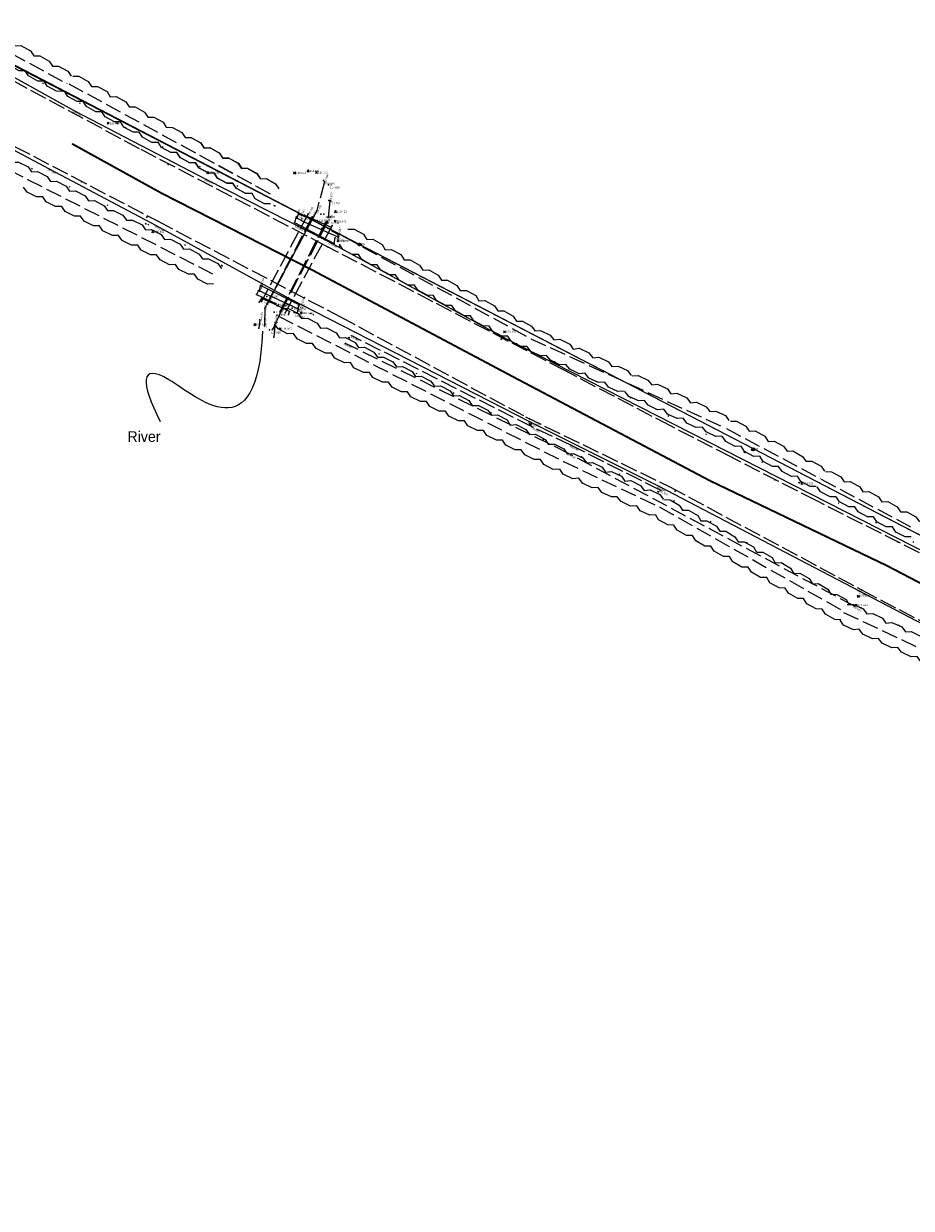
# Model space of a CAD drawing. Header units: metres. Extents: x 652030 to 652905, y 801037 to 801451.
# Tile 4 of 8: x 652214 to 652297, y 801115 to 801226. Entities that reach past the tile are written whole.
import ezdxf

# ---------------------------------------------------------------- set-up
doc = ezdxf.new("R2010")
doc.units = ezdxf.units.M
doc.header["$MEASUREMENT"] = 0
for name, pattern in [('Center line', [100, 100, 0]), ('Dashed 3-1', [2, 1.5, -0.5]), ('Dashed 4-1', [2, 1.6, -0.4]), ('Edge of Bush', [3.846153, -1.282051, -1.282051, 0, -1.282051]), ('Power line', [100, 100, 0])]:
    doc.linetypes.add(name, pattern=pattern)
for name, color, linetype, lineweight, true_color in [('Bank Bottom', 7, 'Continuous', 0, 0xffa500), ('Bank Bottom_Text', 7, 'Continuous', 0, 0xffa500), ('Bank Top', 7, 'Continuous', 0, 0xc7c074), ('Bank Top_Text', 7, 'Continuous', 0, 0xc7c074), ('Dashed Yellow Line', 2, 'Continuous', 0, 0xffff00), ('Electricity Pole', 1, 'Continuous', 0, 0xff0000), ('Electricity Pole_Text', 1, 'Continuous', 0, 0xff0000), ('Hedge', 3, 'Continuous', 0, 0x00ff00), ('Invert Level', 7, 'Continuous', 0, 0xffffff), ('Invert Level_Text', 7, 'Continuous', 0, 0xffffff), ('Overhead Electricity Line', 1, 'Continuous', 0, 0xff0000), ('Path', 7, 'Continuous', 0, 0xa52a2a), ('Path_Text', 7, 'Continuous', 0, 0xa52a2a), ('Road Edge', 7, 'Continuous', 0, 0xff80c0), ('Road Edge_Text', 7, 'Continuous', 0, 0xff80c0), ('Solid White Line', 7, 'Continuous', 0, 0xffffff), ('Spot Level', 7, 'Continuous', 0, 0xffffff), ('Spot Level_Text', 7, 'Continuous', 0, 0xffffff), ('Vegetation Line', 7, 'Continuous', 0, 0x85c929), ('Wall', 7, 'Continuous', 0, 0x8080ff), ('Wall Top', 7, 'Continuous', 0, 0xffffff), ('Wall Top_Text', 7, 'Continuous', 0, 0xffffff), ('Wall_Text', 7, 'Continuous', 0, 0x8080ff)]:
    doc.layers.add(name, color=color, linetype=linetype, lineweight=lineweight, true_color=true_color)
doc.styles.add('0.3mm', font='micross.ttf', dxfattribs={"height": 0.3})
doc.linetypes.add('ZIGZAG', pattern='A,0.0001,-0.2,[131,ltypeshp.shx,S=0.2,R=0,X=-0.2,Y=0],-0.4,[131,ltypeshp.shx,S=0.2,R=180,X=0.2,Y=0],-0.2', length=0.8001)

# ---------------------------------------------------------------- blocks, each defined once
blk = doc.blocks.new('Point')
blk.add_point((0, 0))
blk = doc.blocks.new('Spot Level-Dia cross')
at = {"color": 0}
for p, q in [((-1, 1), (1, -1)), ((-1, -1), (1, 1))]:
    blk.add_line(p, q, dxfattribs=at)
blk = doc.blocks.new('Electricity Pole-Cross circle')
at = {"color": 0}
for p, q in [((-1, 0), (1, 0)), ((0, -1), (0, 1))]:
    blk.add_line(p, q, dxfattribs=at)
blk.add_circle((0, 0), 0.9, dxfattribs=at)
blk = doc.blocks.new('Wall Top-Dot')
at = {"color": 0}
blk.add_line((0, 0.01), (0, 0), dxfattribs=at)

msp = doc.modelspace()

# ---------------------------------------------------------------- linework, layer by layer
at = {"color": 7, "lineweight": 5, "ltscale": 0.5}
msp.add_open_spline([(652236.03, 801197.5), (652235.54, 801186.02), (652224.42, 801196.55), (652224.56, 801192.65), (652226.41, 801189.03)], degree=3, dxfattribs=at)
at = {"layer": 'Bank Bottom', "linetype": 'Dashed 4-1'}
for points in [[(652241.86, 801211.54, 117.87), (652241.08, 801208.73, 118.14), (652236.23, 801199.67, 117.97), (652236.2, 801198.01, 118.16)], [(652242.34, 801209.77, 117.68), (652242.14, 801207.81, 118.02), (652237.69, 801199.21, 118.05), (652237, 801197.73, 118.04)]]:
    msp.add_polyline3d(points, dxfattribs=at)
at = {"layer": 'Bank Bottom', "linetype": 'Dashed 3-1'}
msp.add_polyline3d([(652291.64, 801171.67, 120.93), (652264.75, 801186.03, 118.79), (652243.83, 801196.36, 118.59)], dxfattribs=at)
at = {"layer": 'Bank Top', "linetype": 'Dashed 4-1'}
for p, q in [((652235.78, 801198.57, 118.66), (652235.68, 801197.8, 118.5)), ((652237.22, 801198.33, 118.68), (652237.1, 801196.94, 118.73))]:
    msp.add_line(p, q, dxfattribs=at)
msp.add_polyline3d([(652273.44, 801182.54, 120.52), (652265.06, 801186.76, 120.09), (652261.4, 801188.49, 120), (652244.41, 801197.07, 119.96)], dxfattribs=at)
at = {"layer": 'Bank Top'}
msp.add_point((652241.74, 801211.64, 118.68), dxfattribs=at)
at = {"layer": 'Dashed Yellow Line', "linetype": 'Dashed 4-1'}
for points, elevation in [([(652391.82, 801115.24), (652386.63, 801119.29), (652377.77, 801126.2), (652371.73, 801130.92), (652368.59, 801133.33), (652358.93, 801140.69), (652350.39, 801147.21), (652345.14, 801151.1), (652342.45, 801152.95), (652340.32, 801154.36), (652333.06, 801158.72), (652329.85, 801160.45), (652325.87, 801162.36), (652322.81, 801163.96), (652314.04, 801168.42), (652299.51, 801175.78), (652288.08, 801181.57), (652280.08, 801185.66), (652274.4, 801188.58), (652264.43, 801193.8), (652242, 801205.5), (652224.48, 801214.63), (652212.48, 801221.07)], 131.72), ([(652210.97, 801215.78), (652226.15, 801207.86), (652243.28, 801198.88), (652260.72, 801189.47), (652274.27, 801182.89), (652292.29, 801173.22), (652314.01, 801161.78), (652324.01, 801156.4), (652327.34, 801154.48), (652333.38, 801150.82), (652341.16, 801145.73), (652346.15, 801142.2), (652351.72, 801138.02), (652359.73, 801131.69), (652365.1, 801127.45), (652383.61, 801112.03), (652387.07, 801109.41), (652393.02, 801105.31)], 122.85)]:
    msp.add_lwpolyline(points, dxfattribs=dict(at, elevation=elevation))
at = {"layer": 'Hedge', "linetype": 'Dashed 3-1'}
for p, q in [((652208.87, 801225.54), (652217.66, 801220.74)), ((652217.82, 801220.74), (652226.6, 801215.95)), ((652205.04, 801216.31), (652213.96, 801211.76)), ((652226.6, 801215.95), (652235.39, 801211.15)), ((652228.4, 801214.97), (652237.19, 801210.17)), ((652213.96, 801211.76), (652222.88, 801207.22)), ((652222.88, 801207.22), (652231.8, 801202.67)), ((652243.66, 801206.38, 120.43), (652252.45, 801201.59, 120.43)), ((652252.45, 801201.59, 120.43), (652261.23, 801196.8, 120.43)), ((652237.53, 801198.91, -122.65), (652246.45, 801194.36, -122.65)), ((652261.23, 801196.8, 120.43), (652270.33, 801192.62, 120.43)), ((652246.45, 801194.36, -122.65), (652255.36, 801189.82, -122.65)), ((652270.41, 801192.58, 120.43), (652279.51, 801188.4, 120.43)), ((652255.36, 801189.82, -122.65), (652264.28, 801185.27, -122.65)), ((652279.59, 801188.36, 120.43), (652288.43, 801183.65, 120.43)), ((652264.28, 801185.27, -122.65), (652273.33, 801180.99, -122.65)), ((652288.51, 801183.6, 120.43), (652297.34, 801178.9, 120.43)), ((652273.33, 801180.99, -122.65), (652282.04, 801176.06, -122.65)), ((652282.04, 801176.06, -122.65), (652290.74, 801171.12, -122.65)), ((652290.61, 801171.09, -122.65), (652299.67, 801166.84, -122.65))]:
    msp.add_line(p, q, dxfattribs=at)
at = {"layer": 'Hedge'}
for points in [[(652209.26, 801226.25), (652209.83, 801226.23), (652210.71, 801225.76), (652211.02, 801225.27), (652211.59, 801225.29), (652212.47, 801224.79), (652212.77, 801224.3), (652213.33, 801224.33), (652214.23, 801223.84), (652214.54, 801223.36), (652215.1, 801223.37), (652215.99, 801222.86), (652216.29, 801222.39), (652216.86, 801222.4), (652217.73, 801221.92), (652218.04, 801221.45)], [(652217.26, 801220.02), (652216.69, 801220.03), (652215.81, 801220.51), (652215.51, 801220.99), (652214.93, 801220.99), (652214.06, 801221.47), (652213.74, 801221.94), (652213.18, 801221.95), (652212.31, 801222.42), (652212, 801222.91), (652211.42, 801222.91), (652210.55, 801223.39), (652210.24, 801223.87), (652209.67, 801223.87), (652208.79, 801224.34), (652208.48, 801224.83)], [(652218.21, 801221.45), (652218.78, 801221.44), (652219.66, 801220.96), (652219.97, 801220.48), (652220.54, 801220.49), (652221.42, 801220), (652221.72, 801219.51), (652222.28, 801219.53), (652223.18, 801219.05), (652223.49, 801218.56), (652224.05, 801218.58), (652224.94, 801218.06), (652225.24, 801217.6), (652225.81, 801217.6), (652226.68, 801217.13), (652226.99, 801216.65)], [(652226.21, 801215.23), (652225.64, 801215.23), (652224.76, 801215.71), (652224.45, 801216.19), (652223.88, 801216.2), (652223.01, 801216.67), (652222.69, 801217.15), (652222.12, 801217.15), (652221.26, 801217.63), (652220.94, 801218.11), (652220.37, 801218.11), (652219.5, 801218.59), (652219.19, 801219.07), (652218.62, 801219.07), (652217.74, 801219.55), (652217.43, 801220.03)], [(652205.41, 801217.03), (652205.99, 801217.03), (652206.88, 801216.58), (652207.2, 801216.1), (652207.77, 801216.14), (652208.67, 801215.66), (652208.98, 801215.18), (652209.54, 801215.22), (652210.45, 801214.76), (652210.78, 801214.29), (652211.34, 801214.32), (652212.24, 801213.83), (652212.55, 801213.38), (652213.12, 801213.39), (652214, 801212.94), (652214.33, 801212.48)], [(652226.99, 801216.66), (652227.57, 801216.64), (652228.44, 801216.17), (652228.76, 801215.68), (652229.32, 801215.7), (652230.21, 801215.2), (652230.51, 801214.71), (652231.07, 801214.74), (652231.96, 801214.25), (652232.28, 801213.77), (652232.84, 801213.78), (652233.72, 801213.27), (652234.03, 801212.81), (652234.59, 801212.81), (652235.46, 801212.33), (652235.77, 801211.86)], [(652228.79, 801215.68), (652229.36, 801215.66), (652230.24, 801215.19), (652230.55, 801214.7), (652231.12, 801214.72), (652232, 801214.22), (652232.3, 801213.73), (652232.86, 801213.76), (652233.76, 801213.27), (652234.07, 801212.79), (652234.63, 801212.8), (652235.52, 801212.29), (652235.82, 801211.82), (652236.39, 801211.83), (652237.26, 801211.35), (652237.57, 801210.88)], [(652235, 801210.44), (652234.42, 801210.44), (652233.55, 801210.92), (652233.24, 801211.4), (652232.66, 801211.4), (652231.8, 801211.88), (652231.47, 801212.35), (652230.91, 801212.36), (652230.04, 801212.83), (652229.73, 801213.32), (652229.16, 801213.32), (652228.29, 801213.8), (652227.97, 801214.28), (652227.41, 801214.28), (652226.53, 801214.75), (652226.22, 801215.24)], [(652236.79, 801209.45), (652236.22, 801209.46), (652235.34, 801209.94), (652235.04, 801210.42), (652234.46, 801210.42), (652233.59, 801210.9), (652233.27, 801211.37), (652232.71, 801211.38), (652231.84, 801211.85), (652231.53, 801212.34), (652230.95, 801212.34), (652230.08, 801212.82), (652229.77, 801213.3), (652229.2, 801213.3), (652228.32, 801213.77), (652228.01, 801214.26)], [(652214.33, 801212.48), (652214.9, 801212.49), (652215.79, 801212.03), (652216.12, 801211.56), (652216.69, 801211.59), (652217.58, 801211.12), (652217.9, 801210.64), (652218.46, 801210.68), (652219.37, 801210.22), (652219.69, 801209.74), (652220.25, 801209.78), (652221.15, 801209.29), (652221.47, 801208.83), (652222.04, 801208.85), (652222.92, 801208.4), (652223.24, 801207.93)], [(652222.51, 801206.49), (652221.93, 801206.48), (652221.04, 801206.93), (652220.72, 801207.4), (652220.15, 801207.39), (652219.27, 801207.84), (652218.93, 801208.31), (652218.37, 801208.3), (652217.49, 801208.75), (652217.16, 801209.22), (652216.59, 801209.21), (652215.7, 801209.66), (652215.38, 801210.13), (652214.81, 801210.12), (652213.92, 801210.57), (652213.59, 801211.04)], [(652223.25, 801207.94), (652223.82, 801207.94), (652224.71, 801207.49), (652225.04, 801207.01), (652225.61, 801207.05), (652226.5, 801206.57), (652226.82, 801206.1), (652227.38, 801206.14), (652228.28, 801205.68), (652228.61, 801205.2), (652229.17, 801205.23), (652230.07, 801204.74), (652230.39, 801204.29), (652230.95, 801204.31), (652231.84, 801203.86), (652232.16, 801203.39)], [(652231.43, 801201.95), (652230.85, 801201.93), (652229.96, 801202.39), (652229.64, 801202.86), (652229.07, 801202.85), (652228.18, 801203.3), (652227.85, 801203.76), (652227.29, 801203.75), (652226.4, 801204.2), (652226.08, 801204.68), (652225.51, 801204.66), (652224.62, 801205.12), (652224.3, 801205.59), (652223.73, 801205.57), (652222.84, 801206.02), (652222.51, 801206.5)]]:
    msp.add_lwpolyline(points, dxfattribs=at)
for points, elevation in [([(652244.05, 801207.09), (652244.62, 801207.08), (652245.5, 801206.6), (652245.81, 801206.12), (652246.38, 801206.14), (652247.26, 801205.64), (652247.56, 801205.15), (652248.12, 801205.18), (652249.02, 801204.69), (652249.33, 801204.2), (652249.89, 801204.22), (652250.78, 801203.71), (652251.08, 801203.24), (652251.65, 801203.25), (652252.52, 801202.77), (652252.83, 801202.29)], 120.43), ([(652252.05, 801200.87), (652251.48, 801200.88), (652250.6, 801201.35), (652250.3, 801201.84), (652249.72, 801201.84), (652248.85, 801202.31), (652248.53, 801202.79), (652247.97, 801202.8), (652247.1, 801203.27), (652246.79, 801203.75), (652246.21, 801203.75), (652245.34, 801204.24), (652245.03, 801204.72), (652244.46, 801204.71), (652243.58, 801205.19), (652243.27, 801205.68)], 120.43), ([(652252.83, 801202.3), (652253.41, 801202.29), (652254.28, 801201.81), (652254.6, 801201.32), (652255.17, 801201.34), (652256.05, 801200.84), (652256.35, 801200.36), (652256.91, 801200.38), (652257.8, 801199.9), (652258.12, 801199.41), (652258.68, 801199.43), (652259.56, 801198.91), (652259.87, 801198.45), (652260.43, 801198.45), (652261.3, 801197.97), (652261.62, 801197.5)], 120.43), ([(652260.84, 801196.08), (652260.26, 801196.08), (652259.39, 801196.56), (652259.08, 801197.04), (652258.51, 801197.04), (652257.64, 801197.52), (652257.32, 801197.99), (652256.75, 801198), (652255.88, 801198.48), (652255.57, 801198.96), (652255, 801198.96), (652254.13, 801199.44), (652253.82, 801199.92), (652253.25, 801199.92), (652252.37, 801200.4), (652252.06, 801200.88)], 120.43), ([(652237.9, 801199.63), (652238.47, 801199.63), (652239.36, 801199.18), (652239.69, 801198.7), (652240.25, 801198.73), (652241.15, 801198.26), (652241.47, 801197.78), (652242.02, 801197.82), (652242.93, 801197.36), (652243.26, 801196.89), (652243.82, 801196.92), (652244.72, 801196.43), (652245.04, 801195.97), (652245.6, 801195.99), (652246.49, 801195.54), (652246.81, 801195.08)], -122.65), ([(652246.07, 801193.63), (652245.5, 801193.62), (652244.61, 801194.07), (652244.29, 801194.55), (652243.72, 801194.53), (652242.83, 801194.98), (652242.5, 801195.45), (652241.94, 801195.44), (652241.05, 801195.89), (652240.73, 801196.36), (652240.16, 801196.35), (652239.27, 801196.8), (652238.95, 801197.28), (652238.38, 801197.26), (652237.49, 801197.71), (652237.16, 801198.18)], -122.65), ([(652261.57, 801197.53), (652262.14, 801197.56), (652263.05, 801197.14), (652263.4, 801196.68), (652263.96, 801196.74), (652264.88, 801196.3), (652265.21, 801195.83), (652265.77, 801195.9), (652266.69, 801195.48), (652267.04, 801195.01), (652267.6, 801195.07), (652268.52, 801194.62), (652268.85, 801194.18), (652269.42, 801194.22), (652270.32, 801193.8), (652270.66, 801193.35)], 120.43), ([(652269.99, 801191.88), (652269.41, 801191.84), (652268.51, 801192.26), (652268.17, 801192.72), (652267.59, 801192.68), (652266.69, 801193.09), (652266.34, 801193.55), (652265.78, 801193.51), (652264.88, 801193.93), (652264.53, 801194.39), (652263.96, 801194.35), (652263.06, 801194.77), (652262.71, 801195.23), (652262.15, 801195.18), (652261.24, 801195.6), (652260.89, 801196.06)], 120.43), ([(652246.81, 801195.08), (652247.39, 801195.08), (652248.28, 801194.63), (652248.61, 801194.16), (652249.17, 801194.19), (652250.07, 801193.72), (652250.38, 801193.24), (652250.94, 801193.28), (652251.85, 801192.82), (652252.18, 801192.34), (652252.74, 801192.38), (652253.64, 801191.89), (652253.95, 801191.43), (652254.52, 801191.45), (652255.4, 801191), (652255.73, 801190.53)], -122.65), ([(652254.99, 801189.09), (652254.42, 801189.08), (652253.53, 801189.53), (652253.21, 801190), (652252.63, 801189.99), (652251.75, 801190.44), (652251.42, 801190.91), (652250.85, 801190.89), (652249.97, 801191.35), (652249.65, 801191.82), (652249.07, 801191.8), (652248.19, 801192.26), (652247.86, 801192.73), (652247.3, 801192.71), (652246.4, 801193.17), (652246.08, 801193.64)], -122.65), ([(652270.75, 801193.31), (652271.32, 801193.34), (652272.23, 801192.92), (652272.58, 801192.46), (652273.14, 801192.52), (652274.06, 801192.08), (652274.39, 801191.62), (652274.95, 801191.68), (652275.87, 801191.26), (652276.22, 801190.79), (652276.78, 801190.85), (652277.7, 801190.4), (652278.03, 801189.96), (652278.6, 801190), (652279.5, 801189.58), (652279.84, 801189.13)], 120.43), ([(652279.17, 801187.66), (652278.59, 801187.62), (652277.69, 801188.04), (652277.35, 801188.5), (652276.77, 801188.46), (652275.87, 801188.88), (652275.52, 801189.33), (652274.96, 801189.29), (652274.06, 801189.71), (652273.71, 801190.17), (652273.14, 801190.13), (652272.24, 801190.55), (652271.89, 801191.01), (652271.33, 801190.96), (652270.42, 801191.38), (652270.07, 801191.84)], 120.43), ([(652255.73, 801190.54), (652256.31, 801190.54), (652257.2, 801190.09), (652257.52, 801189.61), (652258.09, 801189.65), (652258.99, 801189.17), (652259.3, 801188.69), (652259.86, 801188.73), (652260.77, 801188.27), (652261.1, 801187.8), (652261.66, 801187.83), (652262.56, 801187.34), (652262.87, 801186.89), (652263.44, 801186.9), (652264.32, 801186.45), (652264.65, 801185.99)], -122.65), ([(652263.91, 801184.54), (652263.34, 801184.53), (652262.45, 801184.98), (652262.13, 801185.46), (652261.55, 801185.44), (652260.67, 801185.9), (652260.33, 801186.36), (652259.77, 801186.35), (652258.89, 801186.8), (652258.56, 801187.28), (652257.99, 801187.26), (652257.11, 801187.72), (652256.78, 801188.19), (652256.21, 801188.17), (652255.32, 801188.62), (652255, 801189.1)], -122.65), ([(652279.97, 801189.07), (652280.55, 801189.06), (652281.43, 801188.6), (652281.75, 801188.11), (652282.31, 801188.14), (652283.2, 801187.65), (652283.51, 801187.16), (652284.07, 801187.19), (652284.97, 801186.72), (652285.29, 801186.23), (652285.85, 801186.26), (652286.74, 801185.75), (652287.05, 801185.29), (652287.61, 801185.3), (652288.49, 801184.83), (652288.8, 801184.36)], 120.43), ([(652288.04, 801182.93), (652287.47, 801182.93), (652286.59, 801183.4), (652286.27, 801183.88), (652285.7, 801183.87), (652284.83, 801184.34), (652284.5, 801184.81), (652283.94, 801184.81), (652283.06, 801185.28), (652282.74, 801185.76), (652282.17, 801185.75), (652281.3, 801186.22), (652280.98, 801186.7), (652280.41, 801186.69), (652279.53, 801187.16), (652279.21, 801187.64)], 120.43), ([(652264.63, 801186), (652265.2, 801186.02), (652266.11, 801185.6), (652266.45, 801185.13), (652267.01, 801185.18), (652267.92, 801184.73), (652268.25, 801184.27), (652268.81, 801184.32), (652269.73, 801183.89), (652270.07, 801183.42), (652270.63, 801183.47), (652271.54, 801183.01), (652271.87, 801182.56), (652272.44, 801182.6), (652273.33, 801182.17), (652273.67, 801181.72)], -122.65), ([(652272.98, 801180.25), (652272.4, 801180.22), (652271.5, 801180.65), (652271.17, 801181.11), (652270.59, 801181.08), (652269.7, 801181.51), (652269.35, 801181.96), (652268.79, 801181.94), (652267.89, 801182.36), (652267.55, 801182.83), (652266.98, 801182.79), (652266.08, 801183.22), (652265.75, 801183.69), (652265.18, 801183.65), (652264.27, 801184.08), (652263.94, 801184.54)], -122.65), ([(652288.89, 801184.32), (652289.46, 801184.31), (652290.34, 801183.84), (652290.66, 801183.36), (652291.23, 801183.38), (652292.12, 801182.89), (652292.42, 801182.41), (652292.98, 801182.44), (652293.88, 801181.96), (652294.2, 801181.48), (652294.76, 801181.51), (652295.65, 801181), (652295.96, 801180.54), (652296.53, 801180.55), (652297.4, 801180.08), (652297.72, 801179.61)], 120.43), ([(652296.96, 801178.18), (652296.38, 801178.18), (652295.5, 801178.64), (652295.19, 801179.12), (652294.61, 801179.12), (652293.74, 801179.59), (652293.42, 801180.06), (652292.85, 801180.06), (652291.98, 801180.53), (652291.66, 801181), (652291.09, 801181), (652290.21, 801181.47), (652289.9, 801181.95), (652289.33, 801181.94), (652288.44, 801182.41), (652288.13, 801182.89)], 120.43), ([(652273.73, 801181.69), (652274.3, 801181.67), (652275.17, 801181.18), (652275.48, 801180.69), (652276.04, 801180.7), (652276.92, 801180.19), (652277.21, 801179.7), (652277.77, 801179.71), (652278.66, 801179.21), (652278.97, 801178.72), (652279.53, 801178.73), (652280.4, 801178.2), (652280.7, 801177.73), (652281.27, 801177.72), (652282.13, 801177.24), (652282.43, 801176.75)], -122.65), ([(652281.63, 801175.35), (652281.06, 801175.36), (652280.19, 801175.85), (652279.89, 801176.34), (652279.32, 801176.35), (652278.46, 801176.84), (652278.14, 801177.32), (652277.58, 801177.33), (652276.72, 801177.82), (652276.41, 801178.31), (652275.84, 801178.32), (652274.98, 801178.81), (652274.67, 801179.3), (652274.11, 801179.31), (652273.23, 801179.8), (652272.93, 801180.29)], -122.65), ([(652282.44, 801176.76), (652283.01, 801176.74), (652283.88, 801176.25), (652284.18, 801175.76), (652284.75, 801175.77), (652285.63, 801175.25), (652285.92, 801174.76), (652286.48, 801174.78), (652287.37, 801174.28), (652287.67, 801173.79), (652288.23, 801173.8), (652289.11, 801173.27), (652289.41, 801172.8), (652289.97, 801172.79), (652290.84, 801172.3), (652291.14, 801171.82)], -122.65), ([(652290.34, 801170.41), (652289.77, 801170.42), (652288.9, 801170.92), (652288.6, 801171.4), (652288.02, 801171.42), (652287.16, 801171.91), (652286.85, 801172.39), (652286.29, 801172.4), (652285.43, 801172.89), (652285.12, 801173.38), (652284.55, 801173.39), (652283.68, 801173.88), (652283.38, 801174.37), (652282.81, 801174.37), (652281.94, 801174.87), (652281.64, 801175.35)], -122.65), ([(652290.95, 801171.83), (652291.53, 801171.85), (652292.43, 801171.42), (652292.78, 801170.96), (652293.34, 801171.01), (652294.25, 801170.57), (652294.58, 801170.1), (652295.14, 801170.16), (652296.06, 801169.73), (652296.41, 801169.26), (652296.96, 801169.32), (652297.88, 801168.85), (652298.21, 801168.41), (652298.78, 801168.45), (652299.67, 801168.03), (652300.01, 801167.57)], -122.65), ([(652299.33, 801166.1), (652298.75, 801166.07), (652297.85, 801166.5), (652297.51, 801166.96), (652296.94, 801166.93), (652296.04, 801167.35), (652295.69, 801167.8), (652295.13, 801167.77), (652294.23, 801168.2), (652293.89, 801168.66), (652293.32, 801168.62), (652292.42, 801169.05), (652292.08, 801169.51), (652291.52, 801169.47), (652290.61, 801169.9), (652290.27, 801170.36)], -122.65)]:
    msp.add_lwpolyline(points, dxfattribs=dict(at, elevation=elevation))
at = {"layer": 'Overhead Electricity Line', "linetype": 'ZIGZAG', "elevation": 131.94}
msp.add_lwpolyline([(652609.35, 801049.68), (652571.41, 801065.39), (652525.58, 801074.23), (652478.29, 801085.27), (652428.78, 801101.07), (652402.76, 801113.41), (652373.43, 801131.59), (652339.16, 801156.8), (652315.71, 801169.04), (652282.13, 801186.45), (652245.15, 801205.65), (652203.42, 801227.3), (652160.01, 801249.96), (652114.38, 801274.01), (652074.18, 801294.57), (652031.52, 801314.71), (652030.02, 801314.95)], dxfattribs=at)
at = {"layer": 'Overhead Electricity Line', "linetype": 'Power line', "ltscale": 0.5}
msp.add_polyline3d([(652609.4, 801049.63, 131.84), (652571.45, 801065.52, 130.12), (652525.58, 801074.23, 127.58), (652478.31, 801085.26, 125.38), (652428.67, 801101.11, 126.07), (652402.69, 801113.4, 125.35), (652373.4, 801131.6, 124.24), (652339.14, 801156.82, 123.07), (652315.69, 801169.05, 122.7), (652282.13, 801186.45, 121.24), (652245.24, 801205.59, 120.41), (652203.41, 801227.22, 120.11), (652159.93, 801250, 120.82), (652114.35, 801274.07, 121.56), (652074.23, 801294.55, 122.3), (652031.96, 801314.61, 123.13), (652030.74, 801314.88, 123.06)], dxfattribs=at)
at = {"layer": 'Path', "linetype": 'Dashed 4-1'}
for p, q in [((652240.68, 801208.24, 118.25), (652236.46, 801200.09, 118.26)), ((652241.93, 801207.72, 118.15), (652237.68, 801199.3, 118.24))]:
    msp.add_line(p, q, dxfattribs=at)
at = {"layer": 'Path', "linetype": 'Continuous'}
for points in [[(652239.18, 801208.22, 120.55), (652239.04, 801207.7, 120.54), (652242.76, 801205.75, 120.5), (652242.86, 801206.27, 120.51)], [(652239.38, 801199.61, 120.52), (652239.47, 801199.99, 120.51), (652235.83, 801201.78, 120.58), (652235.72, 801201.34, 120.59)]]:
    msp.add_polyline3d(points, dxfattribs=at)
at = {"layer": 'Road Edge', "linetype": 'Center line'}
for points in [[(652323.77, 801163.82, 122.71), (652315.06, 801168.36, 122.35), (652297.17, 801177.29, 121.84), (652258.59, 801196.94, 120.16), (652242.38, 801205.82, 120.43), (652230.73, 801211.76, 120.47), (652218.46, 801218.13, 120.57), (652210.33, 801222.63, 120.46), (652198.6, 801228.95, 120.14), (652172.27, 801242.88, 120.42), (652160.55, 801248.88, 120.98), (652155.91, 801251.28, 121.04), (652139.68, 801259.52, 121.02), (652119.37, 801269.96, 121.42), (652096.01, 801281.76, 121.82), (652074.32, 801292.81, 122.44), (652050.9, 801304.13, 122.95), (652034.27, 801311.6, 123.25)], [(652380.09, 801114.48, 125.16), (652362.39, 801129.15, 124.06), (652350.44, 801138.65, 123.5), (652347.75, 801140.77, 123.46), (652345.03, 801142.84, 123.41), (652340.96, 801145.78, 123.28), (652336.81, 801148.59, 123.16), (652332.57, 801151.29, 123.04), (652328.26, 801153.86, 122.91), (652323.88, 801156.3, 122.79), (652318.65, 801159.17, 122.61), (652292.11, 801173.08, 121.69), (652273.27, 801182.92, 120.62), (652261.14, 801189, 120.09), (652238.47, 801200.62, 120.48), (652226.07, 801207.4, 120.61), (652216.02, 801212.73, 120.59), (652202.24, 801219.96, 120.42)]]:
    msp.add_polyline3d(points, dxfattribs=at)
at = {"layer": 'Solid White Line', "color": 7, "linetype": 'Continuous', "lineweight": 35}
msp.add_polyline3d([(652317.29, 801163.66, 122.65), (652294.65, 801175.47, 121.86), (652278.04, 801183.44, 120.94), (652259.54, 801193.23, 120.18), (652240.7, 801203.23, 120.54), (652226.5, 801210.47, 120.68), (652218.19, 801215.06, 120.67)], dxfattribs=at)
at = {"layer": 'Vegetation Line', "linetype": 'Edge of Bush'}
for points in [[(652237.19, 801209.27, 120.57), (652222.41, 801217.01, 120.61), (652204.14, 801226.79, 120.14), (652198.87, 801229.63, 120), (652172.6, 801243.73, 120.21), (652160.79, 801249.79, 120.78), (652156.56, 801252.17, 120.99), (652155.93, 801251.91, 121), (652149.83, 801254.46, 121.12), (652117, 801272.67, 121.63), (652116.87, 801272.98, 121.48)], [(652232.24, 801203.64, 120.44), (652225.08, 801207.6, 120.61), (652211.29, 801214.23, 120.34), (652202.45, 801219.19, 120.22), (652189.91, 801226.04, 120.13), (652174.75, 801233.86, 120.2), (652166.25, 801238.42, 120.68), (652153.59, 801244.08, 120.88), (652134.88, 801254.17, 120.9), (652126.59, 801257.97, 121.08)], [(652350.62, 801148.07, 123.46), (652343.83, 801152.21, 123.41), (652343, 801154.03, 123.27), (652337.95, 801156.66, 123.09), (652324.47, 801163.9, 122.67), (652314.48, 801168.93, 122.33), (652297.2, 801177.67, 121.86), (652286.46, 801183.26, 121.14), (652281.32, 801186.1, 120.77), (652258.56, 801196.97, 120.16), (652243.26, 801205.46, 120.44), (652243.66, 801206.38, 120.43)], [(652390.88, 801103.78, 125.26), (652378.38, 801114.09, 124.87), (652377.54, 801115.75, 124.89), (652359.91, 801129.87, 123.78), (652360.25, 801130.81, 123.87), (652351.38, 801137.91, 123.53), (652350.1, 801137.67, 123.57), (652323.51, 801155.49, 122.72), (652319.8, 801158.07, 122.46), (652317.99, 801158.87, 122.68), (652317.32, 801159.84, 122.55), (652291.85, 801171.71, 121.43), (652273.22, 801182.41, 120.52), (652261.01, 801187.97, 119.87), (652244.16, 801196.87, 119.95), (652240.57, 801199.18, 120.36)]]:
    msp.add_polyline3d(points, dxfattribs=at)
at = {"layer": 'Wall', "linetype": 'Dashed 4-1'}
for p, q in [((652240.3, 801208.53, 118.74), (652235.92, 801200.29, 118.77)), ((652240.89, 801208.35, 118.63), (652236.43, 801200, 118.68)), ((652241.99, 801207.7, 118.17), (652237.67, 801199.38, 118.79)), ((652242.57, 801207.42, 117.89), (652238.14, 801199.22, 118.74))]:
    msp.add_line(p, q, dxfattribs=at)
at = {"layer": 'Wall', "linetype": 'Continuous'}
msp.add_line((652239.97, 801208.4, 120), (652242.48, 801207.26, 119.86), dxfattribs=at)
for points in [[(652242.57, 801206.92, 120.57), (652243.09, 801206.62, 120.66), (652243.12, 801206.32, 120.4), (652239.97, 801207.75, 120.55), (652239.25, 801208.13, 120.54), (652239.42, 801208.49, 120.36), (652240.09, 801208.23, 120.19)], [(652238.99, 801199.27, 120.66), (652239.27, 801199.21, 120.67), (652239.41, 801199.58, 120.52), (652235.64, 801201.34, 120.6), (652235.45, 801200.96, 120.56), (652237.29, 801200.11, 120.59)], [(652238.47, 801199.08, 119.61), (652238.55, 801199.36, 120.13), (652236.36, 801200.42, 120.22), (652235.94, 801200.57, 120.25), (652235.7, 801200.23, 119.81)]]:
    msp.add_polyline3d(points, dxfattribs=at)

# ---------------------------------------------------------------- block references
at = {"layer": 'Bank Bottom_Text', "linetype": 'Continuous'}
for p in [(652241.86, 801211.54, 117.87), (652242.34, 801209.77, 117.68), (652241.08, 801208.73, 118.14), (652242.14, 801207.81, 118.02), (652236.23, 801199.67, 117.97), (652237.69, 801199.21, 118.05), (652236.2, 801198.01, 118.16), (652237, 801197.73, 118.04), (652243.83, 801196.36, 118.59), (652264.75, 801186.03, 118.79), (652291.64, 801171.67, 120.93)]:
    msp.add_blockref('Point', p, dxfattribs=at)
at = {"layer": 'Bank Top_Text', "linetype": 'Continuous'}
for p in [(652241.74, 801211.64, 118.68), (652235.68, 801197.8, 118.5), (652235.78, 801198.57, 118.66), (652237.22, 801198.33, 118.68), (652237.1, 801196.94, 118.73), (652244.41, 801197.07, 119.96), (652261.4, 801188.49, 120), (652265.06, 801186.76, 120.09), (652273.44, 801182.54, 120.52)]:
    msp.add_blockref('Point', p, dxfattribs=at)
at = {"layer": 'Dashed Yellow Line', "linetype": 'Continuous'}
for p in [(652218.17, 801218.05, 120.58), (652227.17, 801213.17, 120.54), (652219.03, 801211.53, 120.62), (652225.16, 801208.22, 120.63), (652242.18, 801205.4, 120.45), (652239.98, 801200.66, 120.47), (652258.45, 801196.77, 120.17), (652261.1, 801189.26, 120.13), (652284.16, 801183.56, 121.11), (652274.79, 801182.49, 120.7), (652295.72, 801177.7, 121.77), (652292.29, 801173.22, 121.72)]:
    msp.add_blockref('Point', p, dxfattribs=at)
at = {"layer": 'Electricity Pole', "color": 7, "linetype": 'Continuous', "lineweight": -3, "true_color": 0xffffff, "xscale": 0.1500000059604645, "yscale": 0.1500000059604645}
for p in [(652245.15, 801205.65, 120.52), (652282.1, 801186.41, 121.25)]:
    msp.add_blockref('Electricity Pole-Cross circle', p, dxfattribs=at)
at = {"layer": 'Electricity Pole', "linetype": 'Continuous'}
for p in [(652245.15, 801205.65, 120.52), (652282.1, 801186.41, 121.25)]:
    msp.add_blockref('Point', p, dxfattribs=at)
at = {"layer": 'Invert Level', "linetype": 'Continuous'}
for p in [(652242.22, 801211.26, 117.7), (652242.26, 801209.77, 117.76), (652241.77, 801208.5, 117.89), (652237.11, 801199.29, 118.08), (652236.68, 801197.64, 117.93)]:
    msp.add_blockref('Point', p, dxfattribs=at)
at = {"layer": 'Overhead Electricity Line', "linetype": 'Continuous'}
for p in [(652245.24, 801205.59, 120.41), (652282.13, 801186.45, 121.24)]:
    msp.add_blockref('Point', p, dxfattribs=at)
at = {"layer": 'Path_Text', "linetype": 'Continuous'}
for p in [(652239.04, 801207.7, 120.54), (652239.18, 801208.22, 120.55), (652240.68, 801208.24, 118.25), (652241.93, 801207.72, 118.15), (652242.76, 801205.75, 120.5), (652242.86, 801206.27, 120.51), (652235.72, 801201.34, 120.59), (652235.83, 801201.78, 120.58), (652236.46, 801200.09, 118.26), (652239.47, 801199.99, 120.51), (652237.68, 801199.3, 118.24), (652239.38, 801199.61, 120.52)]:
    msp.add_blockref('Point', p, dxfattribs=at)
at = {"layer": 'Road Edge_Text', "linetype": 'Continuous'}
for p in [(652218.46, 801218.13, 120.57), (652216.02, 801212.73, 120.59), (652230.73, 801211.76, 120.47), (652226.07, 801207.4, 120.61), (652242.38, 801205.82, 120.43), (652238.47, 801200.62, 120.48), (652258.59, 801196.94, 120.16), (652261.14, 801189, 120.09), (652273.27, 801182.92, 120.62), (652292.11, 801173.08, 121.69)]:
    msp.add_blockref('Point', p, dxfattribs=at)
at = {"layer": 'Solid White Line', "linetype": 'Continuous'}
for p in [(652218.19, 801215.06, 120.67), (652226.5, 801210.47, 120.68), (652240.7, 801203.23, 120.54), (652259.54, 801193.23, 120.18), (652278.04, 801183.44, 120.94), (652294.65, 801175.47, 121.86)]:
    msp.add_blockref('Point', p, dxfattribs=at)
at = {"layer": 'Spot Level', "color": 18, "linetype": 'Continuous', "lineweight": -3, "true_color": 0x000000, "xscale": 0.1000000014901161, "yscale": 0.1000000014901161}
for p in [(652221.52, 801217.03, 120.67), (652230.88, 801212.39, 120.26), (652239.04, 801212.37, 118.91), (652240.31, 801212.54, 118.68), (652241.1, 801212.4, 118.71), (652242.88, 801208.73, 118.43), (652242.84, 801207.83, 118.57), (652225.73, 801206.85, 120.42), (652243.14, 801205.98, 120.51), (652239.65, 801199.2, 120.56), (652235.32, 801198.13, 118.67), (652237.69, 801197.73, 118.83), (652258.75, 801197.45, 120.18), (652261.18, 801188.77, 120.03), (652286.68, 801183.21, 121.32), (652291.78, 801171.78, 121.45), (652291.99, 801172.63, 121.52)]:
    msp.add_blockref('Spot Level-Dia cross', p, dxfattribs=at)
at = {"layer": 'Spot Level', "linetype": 'Continuous'}
for p in [(652221.52, 801217.03, 120.67), (652230.88, 801212.39, 120.26), (652239.04, 801212.37, 118.91), (652240.31, 801212.54, 118.68), (652241.1, 801212.4, 118.71), (652242.88, 801208.73, 118.43), (652242.84, 801207.83, 118.57), (652225.73, 801206.85, 120.42), (652243.14, 801205.98, 120.51), (652239.65, 801199.2, 120.56), (652235.32, 801198.13, 118.67), (652237.69, 801197.73, 118.83), (652258.75, 801197.45, 120.18), (652261.18, 801188.77, 120.03), (652286.68, 801183.21, 121.32), (652291.99, 801172.63, 121.52), (652291.78, 801171.78, 121.45)]:
    msp.add_blockref('Point', p, dxfattribs=at)
at = {"layer": 'Vegetation Line', "linetype": 'Continuous'}
for p in [(652222.41, 801217.01, 120.61), (652237.19, 801209.27, 120.57), (652225.08, 801207.6, 120.61), (652243.66, 801206.38, 120.43), (652243.26, 801205.46, 120.44), (652232.24, 801203.64, 120.44), (652240.57, 801199.18, 120.36), (652244.16, 801196.87, 119.95), (652258.56, 801196.97, 120.16), (652261.01, 801187.97, 119.87), (652281.32, 801186.1, 120.77), (652286.46, 801183.26, 121.14), (652273.22, 801182.41, 120.52), (652291.85, 801171.71, 121.43)]:
    msp.add_blockref('Point', p, dxfattribs=at)
at = {"layer": 'Wall Top', "linetype": 'Continuous'}
for p in [(652239.73, 801208.07, 121.11), (652241.16, 801207.89, 119.65), (652241.5, 801208.49, 119.36), (652242.17, 801207.68, 118.54), (652241.59, 801207.15, 121.01), (652236.42, 801200.77, 121.37), (652237.41, 801199.89, 119.88), (652237.53, 801200, 119.81), (652238.81, 801199.66, 121.27)]:
    msp.add_blockref('Point', p, dxfattribs=at)
at = {"layer": 'Wall Top', "linetype": 'Continuous', "lineweight": -3, "xscale": 0.6000000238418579, "yscale": 0.6000000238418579}
for p in [(652239.73, 801208.07, 121.11), (652241.16, 801207.89, 119.65), (652241.5, 801208.49, 119.36), (652242.17, 801207.68, 118.54), (652241.59, 801207.15, 121.01), (652236.42, 801200.77, 121.37), (652237.41, 801199.89, 119.88), (652237.53, 801200, 119.81), (652238.81, 801199.66, 121.27)]:
    msp.add_blockref('Wall Top-Dot', p, dxfattribs=at)
at = {"layer": 'Wall_Text', "linetype": 'Continuous'}
for p in [(652239.25, 801208.13, 120.54), (652239.42, 801208.49, 120.36), (652239.97, 801208.4, 120), (652239.97, 801207.75, 120.55), (652240.09, 801208.23, 120.19), (652240.3, 801208.53, 118.74), (652240.89, 801208.35, 118.63), (652241.99, 801207.7, 118.17), (652242.48, 801207.26, 119.86), (652242.57, 801207.42, 117.89), (652242.57, 801206.92, 120.57), (652243.09, 801206.62, 120.66), (652243.12, 801206.32, 120.4), (652235.45, 801200.96, 120.56), (652235.64, 801201.34, 120.6), (652235.7, 801200.23, 119.81), (652235.92, 801200.29, 118.77), (652235.94, 801200.57, 120.25), (652236.36, 801200.42, 120.22), (652236.43, 801200, 118.68), (652237.29, 801200.11, 120.59), (652237.67, 801199.38, 118.79), (652238.14, 801199.22, 118.74), (652238.47, 801199.08, 119.61), (652238.55, 801199.36, 120.13), (652238.99, 801199.27, 120.66), (652239.27, 801199.21, 120.67), (652239.41, 801199.58, 120.52)]:
    msp.add_blockref('Point', p, dxfattribs=at)

# ---------------------------------------------------------------- texts
at = {"color": 7, "lineweight": 5, "insert": (652223.33, 801188.11), "char_height": 1, "attachment_point": 1}
msp.add_mtext_dynamic_manual_height_columns('River', width=16.0828, gutter_width=1, heights=[0], dxfattribs=at)
at = {"layer": 'Bank Bottom_Text', "style": '0.3mm'}
for s, rotation, p in [('117.868', 434.4589, (652241.99, 801211.35, 117.87)), ('117.679', 444.1329, (652242.51, 801209.6, 117.68)), ('118.140', 421.8426, (652241.17, 801208.51, 118.14)), ('118.015', 422.6449, (652242.23, 801207.59, 118.02)), ('117.973', 449.0866, (652236.41, 801199.51, 117.97)), ('118.046', 424.7609, (652237.79, 801199, 118.05)), ('118.159', 449.0866, (652236.38, 801197.85, 118.16)), ('118.044', 424.7609, (652237.09, 801197.52, 118.04)), ('118.587', 333.7291, (652243.62, 801196.26, 118.59)), ('118.789', 333.7291, (652264.54, 801185.94, 118.79)), ('120.933', 331.9015, (652291.43, 801171.59, 120.93))]:
    msp.add_text(s, height=0.18, rotation=rotation, dxfattribs=at).set_placement(p)
at = {"layer": 'Bank Top_Text', "style": '0.3mm'}
msp.add_text('118.680', height=0.18, dxfattribs=at).set_placement((652241.89, 801211.28, 118.68))
for s, rotation, p in [('118.661', 442.3015, (652235.94, 801198.39, 118.66)), ('118.676', 445.0887, (652237.39, 801198.17, 118.68)), ('119.963', 333.2058, (652244.19, 801196.98, 119.96)), ('119.998', 333.2058, (652261.19, 801188.39, 120)), ('120.095', 334.6901, (652264.84, 801186.66, 120.09)), ('120.518', 333.2803, (652273.23, 801182.45, 120.52))]:
    msp.add_text(s, height=0.18, rotation=rotation, dxfattribs=at).set_placement(p)
at = {"layer": 'Electricity Pole_Text', "style": '0.3mm'}
for p in [(652245.3, 801205.56, 120.52), (652282.25, 801186.32, 121.25)]:
    msp.add_text('EP', height=0.18, dxfattribs=at).set_placement(p)
at = {"layer": 'Invert Level_Text', "style": '0.3mm'}
for s, p in [('IL', (652242.37, 801211.17, 117.7)), ('117.699', (652242.37, 801210.9, 117.7)), ('IL', (652242.41, 801209.68, 117.76)), ('IL', (652241.92, 801208.41, 117.89)), ('117.762', (652242.41, 801209.41, 117.76)), ('117.894', (652241.92, 801208.14, 117.89)), ('118.078', (652237.26, 801198.93, 118.08)), ('IL', (652237.26, 801199.2, 118.08)), ('IL', (652236.83, 801197.55, 117.93)), ('117.935', (652236.83, 801197.28, 117.93))]:
    msp.add_text(s, height=0.18, dxfattribs=at).set_placement(p)
at = {"layer": 'Path_Text', "style": '0.3mm'}
for s, rotation, p in [('120.546', 434.908, (652239.31, 801208.03, 120.55)), ('118.255', 422.6045, (652240.77, 801208.02, 118.25)), ('118.149', 423.2561, (652242.02, 801207.51, 118.15)), ('120.544', 332.4479, (652239, 801207.31, 120.54)), ('120.501', 78.849, (652243.14, 801205.83, 120.5)), ('120.507', 78.849, (652243.25, 801206.34, 120.51)), ('120.589', 435.7778, (652235.86, 801201.15, 120.59)), ('120.584', 435.7778, (652235.97, 801201.6, 120.58)), ('118.255', 422.6045, (652236.55, 801199.88, 118.26)), ('118.243', 423.2561, (652237.78, 801199.09, 118.24)), ('120.512', 333.6879, (652239.26, 801199.89, 120.51)), ('120.516', 76.5779, (652239.76, 801199.67, 120.52))]:
    msp.add_text(s, height=0.18, rotation=rotation, dxfattribs=at).set_placement(p)
at = {"layer": 'Road Edge_Text', "style": '0.3mm'}
for s, rotation, p in [('120.567', 331.0172, (652218.24, 801218.04, 120.57)), ('120.587', 332.3369, (652215.8, 801212.64, 120.59)), ('120.467', 332.5639, (652230.52, 801211.67, 120.47)), ('120.613', 332.0504, (652225.85, 801207.31, 120.61)), ('120.433', 332.9855, (652242.16, 801205.73, 120.43)), ('120.478', 331.3101, (652238.25, 801200.53, 120.48)), ('120.157', 331.2937, (652258.37, 801196.86, 120.16)), ('120.085', 332.8762, (652260.92, 801188.91, 120.09)), ('120.620', 333.359, (652273.05, 801182.83, 120.62)), ('121.689', 332.4405, (652291.9, 801172.99, 121.69))]:
    msp.add_text(s, height=0.18, rotation=rotation, dxfattribs=at).set_placement(p)
at = {"layer": 'Spot Level_Text', "color": 7, "style": '0.3mm'}
for s, p in [('120.668', (652221.67, 801216.94, 120.67)), ('120.265', (652231.03, 801212.3, 120.26)), ('118.914', (652239.19, 801212.28, 118.91)), ('118.684', (652240.46, 801212.45, 118.68)), ('118.712', (652241.25, 801212.31, 118.71)), ('118.431', (652243.03, 801208.64, 118.43)), ('118.572', (652242.99, 801207.74, 118.57)), ('120.422', (652225.88, 801206.76, 120.42)), ('120.507', (652243.29, 801205.89, 120.51)), ('120.558', (652239.8, 801199.11, 120.56)), ('118.671', (652235.47, 801198.04, 118.67)), ('118.835', (652237.84, 801197.64, 118.83)), ('120.176', (652258.9, 801197.36, 120.18)), ('120.034', (652261.33, 801188.68, 120.03)), ('121.322', (652286.83, 801183.12, 121.32)), ('121.522', (652292.14, 801172.54, 121.52)), ('121.446', (652291.93, 801171.69, 121.45))]:
    msp.add_text(s, height=0.18, dxfattribs=at).set_placement(p)
at = {"layer": 'Wall Top_Text', "style": '0.3mm'}
for s, p in [('121.112', (652239.88, 801207.98, 121.11)), ('119.654', (652241.31, 801207.8, 119.65)), ('118.544', (652242.32, 801207.59, 118.54)), ('121.005', (652241.74, 801207.06, 121.01)), ('121.368', (652236.57, 801200.68, 121.37)), ('119.885', (652237.56, 801199.8, 119.88)), ('119.807', (652237.68, 801199.91, 119.81)), ('121.267', (652238.96, 801199.57, 121.27))]:
    msp.add_text(s, height=0.18, dxfattribs=at).set_placement(p)
at = {"layer": 'Wall_Text', "style": '0.3mm'}
for s, rotation, p in [('120.541', 64.0854, (652239.64, 801208.11, 120.54)), ('118.742', 421.947, (652240.39, 801208.31, 118.74)), ('118.173', 422.5975, (652242.08, 801207.49, 118.17)), ('119.857', 335.5232, (652242.47, 801206.87, 119.86)), ('120.398', 335.6158, (652242.9, 801206.22, 120.4)), ('120.601', 422.7925, (652235.74, 801201.12, 120.6)), ('118.786', 422.5975, (652237.76, 801199.17, 118.79)), ('120.671', 68.9978, (652239.66, 801199.22, 120.67)), ('120.664', 348.3065, (652239.06, 801198.89, 120.66)), ('120.516', 334.9014, (652239.2, 801199.48, 120.52))]:
    msp.add_text(s, height=0.18, rotation=rotation, dxfattribs=at).set_placement(p)

doc.saveas('drawing.dxf')
